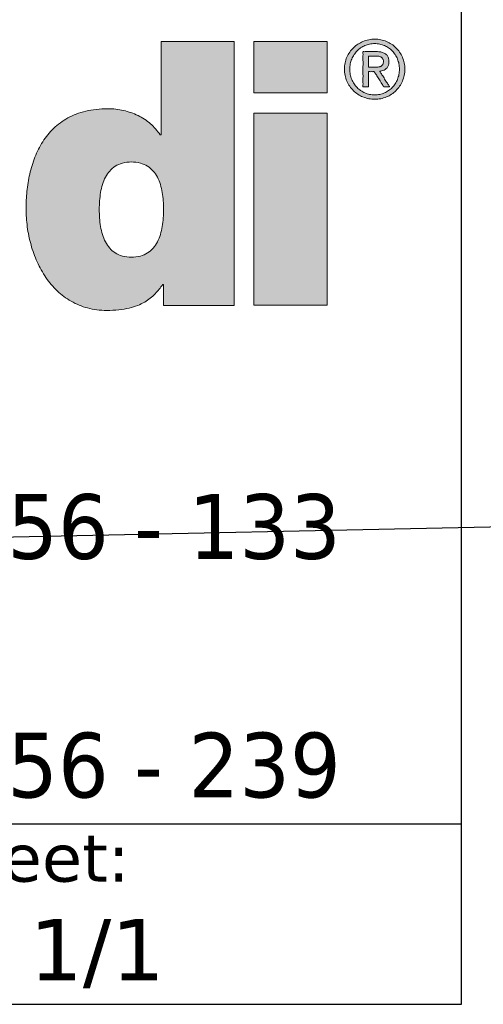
# Model space of a CAD drawing. Header units: millimetres. Extents: x -6858 to 6858, y -375 to 4365.
# Tile 3 of 97: x 2865 to 3070, y 90 to 523. Entities that reach past the tile are written whole.
import ezdxf
from ezdxf.enums import TextEntityAlignment as Align

# ---------------------------------------------------------------- set-up
doc = ezdxf.new("R2010")
doc.units = ezdxf.units.MM
doc.header["$LTSCALE"] = 15
for name, color, linetype, lineweight in [('AM_BOR', 7, 'Continuous', 25), ('Ebene 1', 7, 'Continuous', 25), ('Rahmen (ISO)', 7, 'Continuous', 70), ('Schraffur (ISO)', 7, 'Continuous', 18), ('Titel (ISO)', 7, 'Continuous', 50)]:
    doc.layers.add(name, color=color, linetype=linetype, lineweight=lineweight)
doc.styles.add('Notiztext 3.5', font='verdana.ttf')
doc.styles.add('Pfeiltext', font='verdana.ttf')
doc.styles.get("Standard").update_dxf_attribs({"font": 'verdana.ttf'})
doc.styles.add('Textstil101', font='verdana.ttf')
doc.styles.add('Textstil113', font='verdana.ttf')
doc.styles.add('Textstil114', font='verdana.ttf')
doc.styles.add('Textstil47', font='verdana.ttf')
doc.styles.add('Textstil64', font='verdana.ttf', dxfattribs={"width": 0.800000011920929})
doc.styles.add('Textstil75', font='verdana.ttf')

# ---------------------------------------------------------------- blocks, each defined once
blk = doc.blocks.new('Ränder wedi_Zeichnungsrahmen')
at = {"layer": 'Rahmen (ISO)', "color": 208, "lineweight": 18, "true_color": 0x400040}
for p, q in [((204.0000000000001, 6.000000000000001), (204, 291)), ((20, 6.000000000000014), (204.0000000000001, 6.000000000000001))]:
    blk.add_line(p, q, dxfattribs=at)
blk = doc.blocks.new('Schriftfelder wedi Standard - Inch_Zoll ohne Toleranz')
at = {"layer": 'Schraffur (ISO)'}
h = blk.add_hatch(color=256, dxfattribs=at)
edge = h.paths.add_edge_path(flags=0)
edge.add_spline(control_points=[(-14.52667125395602, 20.66840562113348), (-14.43853187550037, 20.66938654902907), (-14.27227690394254, 20.68576383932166), (-14.0504047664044, 20.78063660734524), (-13.87983190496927, 20.92884998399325), (-13.75575909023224, 21.11674646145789), (-13.66996082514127, 21.33305740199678), (-13.59673058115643, 21.65184943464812), (-13.57128099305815, 22.06815680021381), (-13.5968381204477, 22.48384239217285), (-13.67005038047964, 22.79948014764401), (-13.75586729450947, 23.01437309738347), (-13.87998048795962, 23.20126289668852), (-14.05047962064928, 23.34898454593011), (-14.27248856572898, 23.44308794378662), (-14.52655678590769, 23.47029644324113), (-14.78051758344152, 23.4431028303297), (-15.00217526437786, 23.34897697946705), (-15.17228165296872, 23.20122858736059), (-15.29599934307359, 23.01433122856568), (-15.38146609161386, 22.7994471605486), (-15.45430939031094, 22.48380037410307), (-15.47963015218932, 22.06815759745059), (-15.45441632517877, 21.65188870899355), (-15.38155514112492, 21.33309439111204), (-15.29610711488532, 21.11677442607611), (-15.17243001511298, 20.92893441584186), (-15.00225028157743, 20.78045669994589), (-14.78072906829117, 20.68654297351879), (-14.61469817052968, 20.66742594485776), (-14.52667125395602, 20.66840562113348)], knot_values=[0, 0, 0, 0, 0.0346990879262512, 0.06491375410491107, 0.0934503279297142, 0.1223786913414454, 0.1527168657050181, 0.1845959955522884, 0.2507762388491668, 0.3161622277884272, 0.3477906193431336, 0.3779607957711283, 0.4067911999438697, 0.4352832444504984, 0.4654853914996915, 0.5001835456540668, 0.5348374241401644, 0.564994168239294, 0.5934474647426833, 0.6222501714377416, 0.6524035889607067, 0.6840236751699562, 0.7494071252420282, 0.8155848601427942, 0.8474557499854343, 0.877777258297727, 0.9066780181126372, 0.935175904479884, 0.965345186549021, 1, 1, 1, 1], degree=3, periodic=0)
edge = h.paths.add_edge_path()
edge.add_line((-13.65632898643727, 26.99831171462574), (-13.65632898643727, 24.2617700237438))
edge.add_line((-13.65632898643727, 24.26177002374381), (-13.67936230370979, 24.26177002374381))
edge.add_spline(control_points=[(-13.67936230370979, 24.26177002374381), (-13.77009829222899, 24.37447881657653), (-13.9524733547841, 24.60101818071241), (-14.32946908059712, 24.83916499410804), (-14.75776874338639, 24.99128241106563), (-15.17835598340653, 25.03343257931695), (-15.55142300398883, 25.01199902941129), (-15.86132548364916, 24.95979536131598), (-16.14138031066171, 24.87410281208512), (-16.47002703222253, 24.72328041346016), (-16.8226567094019, 24.46384015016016), (-17.14492027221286, 24.06240012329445), (-17.37325773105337, 23.60366973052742), (-17.52198535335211, 23.10991670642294), (-17.60255212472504, 22.60178394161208), (-17.62968364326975, 22.08204305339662), (-17.59542235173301, 21.55477613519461), (-17.48693687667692, 21.02781905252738), (-17.30632701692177, 20.52436808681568), (-17.05094934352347, 20.06374517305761), (-16.71802033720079, 19.66581275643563), (-16.30375702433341, 19.352351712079), (-15.8955615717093, 19.18600351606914), (-15.53861113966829, 19.11703323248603), (-15.22903299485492, 19.10026254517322), (-14.90945249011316, 19.11602352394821), (-14.60285456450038, 19.16455785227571), (-14.34862435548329, 19.24219304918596), (-14.08280751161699, 19.36999560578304), (-13.82682896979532, 19.57642084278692), (-13.67542755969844, 19.77326028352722), (-13.60400329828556, 19.86612012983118)], knot_values=[0, 0, 0, 0, 0.04315465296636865, 0.08673881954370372, 0.1316451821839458, 0.178540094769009, 0.2124042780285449, 0.2435730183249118, 0.2725919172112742, 0.2999959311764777, 0.3517792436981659, 0.4022063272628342, 0.4530110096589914, 0.5045812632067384, 0.5563214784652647, 0.6070023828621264, 0.6604428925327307, 0.7143792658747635, 0.7678791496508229, 0.8203112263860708, 0.8715817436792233, 0.9224217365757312, 0.974633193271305, 1.002175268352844, 1.031199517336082, 1.067419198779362, 1.097992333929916, 1.124095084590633, 1.14686653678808, 1.186158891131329, 1.221249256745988, 1.221249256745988, 1.221249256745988, 1.221249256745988], degree=3, periodic=0)
edge.add_line((-13.60400329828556, 19.86612012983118), (-13.58155415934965, 19.86612012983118))
edge.add_line((-13.58155415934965, 19.86612012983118), (-13.58155415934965, 19.24739181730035))
edge.add_line((-13.58155415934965, 19.24739181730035), (-11.50872251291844, 19.24739181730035))
edge.add_line((-11.50872251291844, 19.24739181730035), (-11.50872251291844, 26.99831171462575))
edge.add_line((-11.50872251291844, 26.99831171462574), (-13.65632898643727, 26.99831171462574))
for points in [[(-10.93280612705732, 25.48821071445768), (-10.93280612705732, 26.99831171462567), (-8.7821118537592, 26.99831171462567), (-8.7821118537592, 25.48821071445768)], [(-10.93280612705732, 19.25673867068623), (-8.7821118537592, 19.25673867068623), (-8.7821118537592, 24.8903876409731), (-10.93280612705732, 24.8903876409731)]]:
    blk.add_hatch(color=256, dxfattribs=at).paths.add_polyline_path(points)
h = blk.add_hatch(color=256, dxfattribs=at)
edge = h.paths.add_edge_path(flags=0)
edge.add_spline(control_points=[(-8.055894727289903, 25.8855771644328), (-8.038028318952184, 25.84043056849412), (-7.993895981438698, 25.75478583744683), (-7.904684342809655, 25.6429563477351), (-7.796574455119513, 25.55063131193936), (-7.671269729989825, 25.48040685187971), (-7.530341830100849, 25.4380737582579), (-7.382397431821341, 25.42270256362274), (-7.234421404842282, 25.43855549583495), (-7.094456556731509, 25.4797680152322), (-6.97012902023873, 25.55117490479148), (-6.862710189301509, 25.64314607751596), (-6.772206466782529, 25.75401432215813), (-6.709390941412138, 25.88613500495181), (-6.66368540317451, 26.0311056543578), (-6.652708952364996, 26.18564926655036), (-6.663875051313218, 26.33943107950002), (-6.709724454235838, 26.48136252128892), (-6.772055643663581, 26.61213308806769), (-6.863084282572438, 26.72140675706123), (-6.969854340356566, 26.81317400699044), (-7.095085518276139, 26.88198706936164), (-7.234100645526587, 26.92597128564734), (-7.382402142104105, 26.93802351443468), (-7.530662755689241, 26.9264557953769), (-7.670645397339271, 26.88134752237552), (-7.79684943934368, 26.81371562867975), (-7.904284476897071, 26.72160123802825), (-7.994155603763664, 26.61135374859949), (-8.060391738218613, 26.48224254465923), (-8.103637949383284, 26.33913163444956), (-8.116928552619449, 26.18565327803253), (-8.103914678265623, 26.03141010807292), (-8.07431294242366, 25.93211811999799), (-8.055894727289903, 25.8855771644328)], knot_values=[-1, -1, -1, -1, -0.9687690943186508, -0.9385136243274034, -0.9085278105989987, -0.8778589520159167, -0.8468240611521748, -0.8145097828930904, -0.7828452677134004, -0.7516649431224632, -0.7213472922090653, -0.6913818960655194, -0.6610761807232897, -0.6300757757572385, -0.5978268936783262, -0.5638815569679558, -0.5310491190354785, -0.4992980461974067, -0.4685057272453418, -0.4384438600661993, -0.4085647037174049, -0.3784003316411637, -0.3471606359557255, -0.3155261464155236, -0.283241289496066, -0.2521467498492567, -0.2216294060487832, -0.1917297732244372, -0.1617185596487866, -0.1306941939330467, -0.09899736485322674, -0.06615266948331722, -0.03219547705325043, 0, 0, 0, 0], degree=3, periodic=0)
edge = h.paths.add_edge_path()
edge.add_spline(control_points=[(-8.200604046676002, 26.53313885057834), (-8.224460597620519, 26.47985310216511), (-8.260799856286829, 26.36602977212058), (-8.278921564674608, 26.1855510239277), (-8.261230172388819, 26.00414735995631), (-8.206566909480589, 25.83275761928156), (-8.121663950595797, 25.68096494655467), (-8.01316079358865, 25.54819263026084), (-7.879527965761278, 25.44218324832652), (-7.726605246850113, 25.36226686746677), (-7.558619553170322, 25.31179496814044), (-7.381377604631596, 25.29394571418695), (-7.204399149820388, 25.31162780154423), (-7.037186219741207, 25.36239941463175), (-6.88516449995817, 25.44167066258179), (-6.754126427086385, 25.54928113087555), (-6.644514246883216, 25.68009791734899), (-6.563182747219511, 25.83355757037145), (-6.506356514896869, 26.0038974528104), (-6.491992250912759, 26.18551048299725), (-6.506651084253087, 26.3664087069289), (-6.563454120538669, 26.53372217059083), (-6.644504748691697, 26.6858817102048), (-6.754374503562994, 26.81567839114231), (-6.885447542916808, 26.92283993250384), (-7.036953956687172, 27.00312985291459), (-7.204326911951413, 27.05463680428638), (-7.381377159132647, 27.0693670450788), (-7.558693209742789, 27.05447441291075), (-7.726833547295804, 27.0032604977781), (-7.879255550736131, 26.92233050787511), (-8.012867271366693, 26.81673562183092), (-8.121829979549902, 26.6851226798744), (-8.177185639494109, 26.58544596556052), (-8.200604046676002, 26.53313885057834)], knot_values=[0, 0, 0, 0, 0.03149805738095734, 0.06387075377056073, 0.09725502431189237, 0.129121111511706, 0.160210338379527, 0.1905798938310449, 0.2210451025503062, 0.2515724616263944, 0.2831551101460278, 0.3150974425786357, 0.3470696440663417, 0.37846551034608, 0.408835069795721, 0.4389602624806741, 0.4693765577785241, 0.5002792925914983, 0.5321687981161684, 0.5655311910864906, 0.597881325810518, 0.6294030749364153, 0.6601351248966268, 0.6904067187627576, 0.7205058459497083, 0.7509509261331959, 0.7823552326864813, 0.8143039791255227, 0.8462228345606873, 0.87781387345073, 0.9084163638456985, 0.9388557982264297, 0.9690804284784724, 1, 1, 1, 1], degree=3, periodic=0)
h = blk.add_hatch(color=256, dxfattribs=at)
edge = h.paths.add_edge_path(flags=0)
edge.add_spline(control_points=[(-7.396273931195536, 26.2414252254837), (-7.373185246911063, 26.24052977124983), (-7.327719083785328, 26.24189934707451), (-7.272499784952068, 26.24549593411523), (-7.232064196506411, 26.25484625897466), (-7.205549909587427, 26.26548548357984), (-7.181819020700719, 26.28084826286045), (-7.160619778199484, 26.2995854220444), (-7.143270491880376, 26.32279024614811), (-7.131348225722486, 26.35181926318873), (-7.126028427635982, 26.38607631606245), (-7.125099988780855, 26.42128685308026), (-7.129419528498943, 26.45365640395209), (-7.138141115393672, 26.48082374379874), (-7.15245846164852, 26.50258066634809), (-7.169169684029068, 26.52085806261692), (-7.188703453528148, 26.53597642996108), (-7.218879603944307, 26.55128113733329), (-7.262094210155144, 26.56380816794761), (-7.307785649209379, 26.56719052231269), (-7.340021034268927, 26.5693805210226), (-7.357305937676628, 26.56940269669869), (-7.371031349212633, 26.56939856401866), (-7.397004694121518, 26.56939818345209), (-7.437179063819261, 26.56942997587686), (-7.487212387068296, 26.56928029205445), (-7.526448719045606, 26.56967756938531), (-7.55155489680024, 26.56911477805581), (-7.561029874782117, 26.56983477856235), (-7.569386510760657, 26.56865544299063), (-7.563589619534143, 26.55261079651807), (-7.567571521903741, 26.53481840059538), (-7.565179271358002, 26.48957712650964), (-7.566605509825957, 26.42698102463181), (-7.566524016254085, 26.36027681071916), (-7.565838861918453, 26.31006173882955), (-7.567482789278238, 26.27879957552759), (-7.563724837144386, 26.25884835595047), (-7.569279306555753, 26.24413595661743), (-7.563054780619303, 26.24023461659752), (-7.549206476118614, 26.24341769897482), (-7.509350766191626, 26.23909445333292), (-7.459663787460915, 26.24167881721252), (-7.417389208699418, 26.24148997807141), (-7.401904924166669, 26.2413662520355), (-7.397456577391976, 26.24147109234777), (-7.396273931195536, 26.2414252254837)], knot_values=[-1, -1, -1, -1, -0.9502870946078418, -0.9021752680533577, -0.8813237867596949, -0.8612420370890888, -0.8410507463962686, -0.8207978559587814, -0.8006427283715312, -0.7792801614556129, -0.7539989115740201, -0.7264643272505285, -0.7037414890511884, -0.6839982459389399, -0.6656691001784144, -0.6481914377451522, -0.6308773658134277, -0.6128583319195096, -0.5756711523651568, -0.5350238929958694, -0.5145170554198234, -0.5061655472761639, -0.4978450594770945, -0.4849843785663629, -0.4502882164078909, -0.4113686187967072, -0.3775171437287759, -0.3653955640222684, -0.3580253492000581, -0.3562707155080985, -0.3488263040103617, -0.3332391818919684, -0.3113007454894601, -0.2555355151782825, -0.1958617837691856, -0.1690377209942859, -0.1466107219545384, -0.1303721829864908, -0.1221135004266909, -0.1208620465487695, -0.1153612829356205, -0.0936395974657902, -0.03331408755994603, -0.009566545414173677, -0.002546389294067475, 0, 0, 0, 0], degree=3, periodic=0)
edge = h.paths.add_edge_path()
edge.add_spline(control_points=[(-7.326840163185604, 26.69816923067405), (-7.330131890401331, 26.69816280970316), (-7.342420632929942, 26.69817561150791), (-7.384563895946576, 26.69819861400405), (-7.493434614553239, 26.69731609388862), (-7.60681304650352, 26.70304051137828), (-7.694803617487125, 26.69589715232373), (-7.717149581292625, 26.7016470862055), (-7.737092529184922, 26.6883599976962), (-7.717026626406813, 26.63582300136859), (-7.730690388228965, 26.56361355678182), (-7.722745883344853, 26.40279308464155), (-7.728429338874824, 26.18308593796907), (-7.724025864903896, 25.96109162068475), (-7.729048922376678, 25.80321149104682), (-7.7205537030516, 25.72597758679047), (-7.732829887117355, 25.68148629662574), (-7.721296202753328, 25.66086018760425), (-7.675723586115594, 25.67748600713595), (-7.631029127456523, 25.66245014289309), (-7.591251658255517, 25.67038796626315), (-7.563418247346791, 25.66291506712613), (-7.568284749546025, 25.68638429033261), (-7.563606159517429, 25.7284834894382), (-7.567867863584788, 25.8166624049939), (-7.564486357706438, 25.92536833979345), (-7.569792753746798, 26.0194014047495), (-7.562662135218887, 26.07460687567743), (-7.572096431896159, 26.1033304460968), (-7.551743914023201, 26.11569349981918), (-7.522069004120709, 26.10784295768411), (-7.481301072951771, 26.11218997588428), (-7.440375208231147, 26.10867223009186), (-7.410031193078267, 26.11430092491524), (-7.387058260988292, 26.10397342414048), (-7.376182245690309, 26.07444175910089), (-7.335385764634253, 26.01956302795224), (-7.279991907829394, 25.92528179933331), (-7.207504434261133, 25.81675379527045), (-7.15649626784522, 25.72832349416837), (-7.124030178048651, 25.68650555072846), (-7.115281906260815, 25.66335822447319), (-7.089394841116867, 25.66994767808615), (-7.04343031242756, 25.66278122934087), (-6.995840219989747, 25.67791413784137), (-6.950110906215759, 25.66086802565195), (-6.939307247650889, 25.67369386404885), (-6.966842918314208, 25.69298043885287), (-6.978555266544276, 25.72748086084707), (-7.0293802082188, 25.79728168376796), (-7.089774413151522, 25.89584719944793), (-7.150841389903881, 25.99288068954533), (-7.20080142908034, 26.06465105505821), (-7.213991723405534, 26.0957859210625), (-7.243885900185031, 26.12419964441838), (-7.209886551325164, 26.12627017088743), (-7.172469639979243, 26.13475093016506), (-7.106694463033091, 26.15556340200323), (-7.042542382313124, 26.19732320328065), (-6.990211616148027, 26.25857666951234), (-6.966134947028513, 26.34439973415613), (-6.963748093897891, 26.43864285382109), (-6.981807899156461, 26.53299277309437), (-7.031273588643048, 26.61072357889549), (-7.107781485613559, 26.66486792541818), (-7.209701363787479, 26.69362543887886), (-7.285316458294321, 26.69825022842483), (-7.326840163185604, 26.69816923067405)], knot_values=[0, 0, 0, 0, 0.002245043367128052, 0.008381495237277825, 0.02873655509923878, 0.07663081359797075, 0.08486263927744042, 0.0898017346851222, 0.0910234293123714, 0.1004235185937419, 0.1190949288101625, 0.1447198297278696, 0.2075587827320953, 0.2703977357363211, 0.2960226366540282, 0.3146940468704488, 0.3240941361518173, 0.3248810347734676, 0.3301582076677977, 0.3493479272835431, 0.3575035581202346, 0.36086175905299, 0.3633551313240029, 0.3701703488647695, 0.3927769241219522, 0.4207026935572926, 0.4459688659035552, 0.4551112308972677, 0.4605966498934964, 0.4626068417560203, 0.4699097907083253, 0.4802697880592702, 0.4906297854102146, 0.4979327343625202, 0.5005692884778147, 0.5070694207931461, 0.517902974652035, 0.5478429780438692, 0.5809345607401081, 0.6077229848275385, 0.6157989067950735, 0.6187535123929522, 0.6223445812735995, 0.6310657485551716, 0.65158614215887, 0.6572292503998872, 0.6576153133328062, 0.6625676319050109, 0.6724044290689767, 0.6859045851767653, 0.719010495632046, 0.7521164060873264, 0.7656165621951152, 0.7754533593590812, 0.7804056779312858, 0.783475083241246, 0.7928671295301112, 0.8107324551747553, 0.8278677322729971, 0.8451541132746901, 0.8642265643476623, 0.8873281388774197, 0.9091720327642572, 0.928704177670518, 0.9485808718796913, 0.9716797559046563, 1, 1, 1, 1], degree=3, periodic=0)
at = {"layer": 'AM_BOR', "color": 7}
for p, q in [((-4.835435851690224, -1.254491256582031), (-4.835435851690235, 53.99550874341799)), ((-130.1354355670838, 4.045508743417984), (-4.835435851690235, 4.045508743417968)), ((-188.8354355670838, -1.254491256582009), (-4.835435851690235, -1.254491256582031))]:
    blk.add_line(p, q, dxfattribs=at)
at = {"layer": 'Ebene 1', "lineweight": 5}
for p, q in [((-10.93280612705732, 25.48821071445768), (-10.93280612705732, 26.99831171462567)), ((-10.93280612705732, 26.99831171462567), (-8.7821118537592, 26.99831171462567)), ((-8.7821118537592, 26.99831171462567), (-8.7821118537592, 25.48821071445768)), ((-8.7821118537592, 25.48821071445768), (-10.93280612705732, 25.48821071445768)), ((-10.93280612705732, 19.25673867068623), (-10.93280612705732, 24.8903876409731)), ((-10.93280612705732, 24.8903876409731), (-8.7821118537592, 24.8903876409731)), ((-8.7821118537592, 24.8903876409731), (-8.7821118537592, 19.25673867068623)), ((-8.7821118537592, 19.25673867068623), (-10.93280612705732, 19.25673867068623))]:
    blk.add_line(p, q, dxfattribs=at)
for points in [[(-13.65632898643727, 26.99831171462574), (-13.65632898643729, 26.99046152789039), (-13.65632898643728, 26.96757906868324), (-13.65632898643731, 26.93066648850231), (-13.65632898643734, 26.8807259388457), (-13.65632898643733, 26.81875957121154), (-13.65632898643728, 26.74576953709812), (-13.65632898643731, 26.6627579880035), (-13.65632898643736, 26.57072707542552), (-13.65632898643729, 26.36361576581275), (-13.65632898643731, 26.13245282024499), (-13.65632898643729, 25.63004086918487), (-13.65632898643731, 25.12762891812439), (-13.65632898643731, 24.8964659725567), (-13.65632898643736, 24.68935466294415), (-13.65632898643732, 24.59732375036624), (-13.65632898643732, 24.51431220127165), (-13.65632898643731, 24.44132216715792), (-13.65632898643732, 24.37935579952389), (-13.65632898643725, 24.32941524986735), (-13.65632898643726, 24.29250266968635), (-13.65632898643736, 24.26962021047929), (-13.65632898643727, 24.26177002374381)], [(-11.50872251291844, 26.99831171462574), (-11.51488324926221, 26.99831171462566), (-11.53284114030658, 26.99831171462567), (-11.56180970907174, 26.9983117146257), (-11.60100247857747, 26.99831171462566), (-11.64963297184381, 26.9983117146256), (-11.70691471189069, 26.99831171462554), (-11.77206122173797, 26.99831171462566), (-11.84428602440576, 26.99831171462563), (-12.00682460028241, 26.99831171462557), (-12.18823862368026, 26.99831171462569), (-12.58252574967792, 26.99831171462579), (-12.97681287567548, 26.99831171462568), (-13.15822689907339, 26.99831171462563), (-13.32076547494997, 26.99831171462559), (-13.39299027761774, 26.99831171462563), (-13.45813678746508, 26.99831171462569), (-13.51541852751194, 26.99831171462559), (-13.56404902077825, 26.99831171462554), (-13.60324179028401, 26.99831171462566), (-13.63221035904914, 26.99831171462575), (-13.65016825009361, 26.99831171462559), (-13.65632898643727, 26.99831171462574)], [(-11.50872251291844, 19.24739181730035), (-11.50872251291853, 19.26962651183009), (-11.5087225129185, 19.33443828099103), (-11.50872251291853, 19.43898865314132), (-11.50872251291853, 19.58043915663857), (-11.50872251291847, 19.75595131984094), (-11.50872251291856, 19.96268667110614), (-11.50872251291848, 20.19780673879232), (-11.50872251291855, 20.45847305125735), (-11.50872251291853, 21.04509052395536), (-11.50872251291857, 21.69983131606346), (-11.50872251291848, 23.1228517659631), (-11.50872251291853, 24.5458722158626), (-11.50872251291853, 25.20061300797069), (-11.50872251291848, 25.78723048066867), (-11.50872251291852, 26.04789679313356), (-11.50872251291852, 26.28301686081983), (-11.50872251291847, 26.48975221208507), (-11.50872251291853, 26.66526437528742), (-11.50872251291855, 26.80671487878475), (-11.50872251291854, 26.911265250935), (-11.50872251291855, 26.97607702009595), (-11.50872251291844, 26.99831171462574)], [(-13.67936230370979, 24.26177002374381), (-13.96791249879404, 24.58266127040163), (-14.33211900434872, 24.82205963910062), (-14.75550486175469, 24.97173447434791), (-15.22159311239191, 25.02345512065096), (-15.55973561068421, 25.0050719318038), (-15.86683161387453, 24.95177013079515), (-16.14415481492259, 24.86632136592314), (-16.3929789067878, 24.7514972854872), (-16.81022453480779, 24.4448097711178), (-17.12875804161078, 24.05388077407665), (-17.35876897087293, 23.60088348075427), (-17.51044686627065, 23.10799107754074), (-17.59398127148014, 22.59737675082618), (-17.61956173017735, 22.09121368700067), (-17.58335978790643, 21.55803620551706), (-17.47431126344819, 21.02981120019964), (-17.29175211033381, 20.52692362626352), (-17.03501828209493, 20.06975843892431), (-16.70344573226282, 19.67870059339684), (-16.2963704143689, 19.37413504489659), (-15.81312828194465, 19.17644674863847), (-15.54273714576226, 19.12405186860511), (-15.25305528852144, 19.10602065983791), (-14.89130415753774, 19.12398316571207), (-14.58975729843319, 19.17439299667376), (-14.34054395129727, 19.25203362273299), (-14.13579335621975, 19.35168851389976), (-13.82819738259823, 19.59617497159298), (-13.60400329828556, 19.86612012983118)], [(-13.65632898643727, 24.26177002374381), (-13.65639506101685, 24.26177002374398), (-13.65658766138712, 24.26177002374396), (-13.65689835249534, 24.261770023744), (-13.65731869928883, 24.26177002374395), (-13.65784026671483, 24.26177002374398), (-13.65845461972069, 24.26177002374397), (-13.65915332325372, 24.26177002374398), (-13.65992794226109, 24.26177002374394), (-13.66167118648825, 24.26177002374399), (-13.66361687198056, 24.26177002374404), (-13.66784564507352, 24.26177002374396), (-13.67207441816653, 24.26177002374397), (-13.6740201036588, 24.26177002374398), (-13.67576334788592, 24.26177002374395), (-13.67653796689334, 24.26177002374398), (-13.67723667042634, 24.26177002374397), (-13.67785102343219, 24.26177002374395), (-13.67837259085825, 24.26177002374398), (-13.67879293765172, 24.26177002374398), (-13.67910362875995, 24.26177002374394), (-13.67929622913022, 24.26177002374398), (-13.67936230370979, 24.26177002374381)], [(-13.60400329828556, 19.86612012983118), (-13.60393889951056, 19.86612012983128), (-13.6037511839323, 19.86612012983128), (-13.60344837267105, 19.86612012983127), (-13.60303868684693, 19.86612012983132), (-13.60253034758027, 19.86612012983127), (-13.60193157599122, 19.86612012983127), (-13.6012505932, 19.86612012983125), (-13.60049562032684, 19.86612012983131), (-13.59879658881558, 19.86612012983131), (-13.59690025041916, 19.86612012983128), (-13.59277872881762, 19.86612012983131), (-13.5886572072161, 19.86612012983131), (-13.58676086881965, 19.86612012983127), (-13.58506183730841, 19.86612012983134), (-13.58430686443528, 19.86612012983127), (-13.58362588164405, 19.86612012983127), (-13.583027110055, 19.8661201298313), (-13.58251877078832, 19.86612012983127), (-13.58210908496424, 19.86612012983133), (-13.58180627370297, 19.86612012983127), (-13.58161855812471, 19.86612012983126), (-13.58155415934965, 19.86612012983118)], [(-13.58155415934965, 19.86612012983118), (-13.58155415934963, 19.86434521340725), (-13.58155415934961, 19.85917152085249), (-13.58155415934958, 19.85082563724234), (-13.58155415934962, 19.83953414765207), (-13.58155415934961, 19.82552363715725), (-13.58155415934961, 19.80902069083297), (-13.58155415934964, 19.79025189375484), (-13.58155415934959, 19.76944383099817), (-13.5815541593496, 19.722616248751), (-13.58155415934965, 19.67035062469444), (-13.58155415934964, 19.55675597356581), (-13.58155415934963, 19.4431613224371), (-13.58155415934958, 19.39089569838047), (-13.5815541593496, 19.34406811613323), (-13.58155415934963, 19.32326005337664), (-13.58155415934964, 19.30449125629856), (-13.58155415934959, 19.28798830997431), (-13.58155415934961, 19.27397779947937), (-13.58155415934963, 19.26268630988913), (-13.58155415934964, 19.25434042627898), (-13.58155415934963, 19.24916673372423), (-13.58155415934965, 19.24739181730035)], [(-13.58155415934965, 19.24739181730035), (-13.57560792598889, 19.24739181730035), (-13.55827528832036, 19.24739181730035), (-13.53031533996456, 19.24739181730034), (-13.49248717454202, 19.24739181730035), (-13.44554988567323, 19.24739181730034), (-13.39026256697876, 19.24739181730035), (-13.32738431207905, 19.24739181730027), (-13.25767421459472, 19.24739181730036), (-13.10079486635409, 19.24739181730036), (-12.92569727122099, 19.24739181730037), (-12.54513833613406, 19.24739181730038), (-12.16457940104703, 19.2473918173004), (-11.98948180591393, 19.24739181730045), (-11.83260245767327, 19.24739181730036), (-11.76289236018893, 19.24739181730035), (-11.70001410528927, 19.24739181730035), (-11.64472678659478, 19.24739181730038), (-11.59778949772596, 19.24739181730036), (-11.55996133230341, 19.24739181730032), (-11.53200138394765, 19.24739181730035), (-11.51466874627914, 19.24739181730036), (-11.50872251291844, 19.24739181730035)]]:
    blk.add_spline(points, degree=3, dxfattribs=at)
for points, knots in [([(-8.200604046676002, 26.53313885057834), (-8.177185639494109, 26.58544596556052), (-8.121829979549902, 26.6851226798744), (-8.012867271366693, 26.81673562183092), (-7.879255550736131, 26.92233050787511), (-7.726833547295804, 27.0032604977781), (-7.558693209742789, 27.05447441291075), (-7.381377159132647, 27.0693670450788), (-7.204326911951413, 27.05463680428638), (-7.036953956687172, 27.00312985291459), (-6.885447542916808, 26.92283993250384), (-6.754374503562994, 26.81567839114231), (-6.644504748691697, 26.6858817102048), (-6.563454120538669, 26.53372217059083), (-6.506651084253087, 26.3664087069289), (-6.491992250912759, 26.18551048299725), (-6.506356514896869, 26.0038974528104), (-6.563182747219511, 25.83355757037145), (-6.644514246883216, 25.68009791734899), (-6.754126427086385, 25.54928113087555), (-6.88516449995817, 25.44167066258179), (-7.037186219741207, 25.36239941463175), (-7.204399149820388, 25.31162780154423), (-7.381377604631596, 25.29394571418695), (-7.558619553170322, 25.31179496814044), (-7.726605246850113, 25.36226686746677), (-7.879527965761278, 25.44218324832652), (-8.01316079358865, 25.54819263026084), (-8.121663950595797, 25.68096494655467), (-8.206566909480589, 25.83275761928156), (-8.261230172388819, 26.00414735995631), (-8.278921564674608, 26.1855510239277), (-8.260799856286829, 26.36602977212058), (-8.224460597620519, 26.47985310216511), (-8.200604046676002, 26.53313885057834)], [0, 0, 0, 0, 0.03091957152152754, 0.06114420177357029, 0.0915836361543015, 0.12218612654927, 0.1537771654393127, 0.1856960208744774, 0.2176447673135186, 0.249049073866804, 0.2794941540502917, 0.3095932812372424, 0.3398648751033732, 0.3705969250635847, 0.402118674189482, 0.4344688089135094, 0.4678312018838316, 0.4997207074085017, 0.530623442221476, 0.5610397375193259, 0.591164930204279, 0.62153448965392, 0.6529303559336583, 0.6849025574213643, 0.7168448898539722, 0.7484275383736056, 0.7789548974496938, 0.8094201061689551, 0.839789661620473, 0.870878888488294, 0.9027449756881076, 0.9361292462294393, 0.9685019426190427, 1, 1, 1, 1]), ([(-8.055894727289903, 25.8855771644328), (-8.038028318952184, 25.84043056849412), (-7.993895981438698, 25.75478583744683), (-7.904684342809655, 25.6429563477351), (-7.796574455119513, 25.55063131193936), (-7.671269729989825, 25.48040685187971), (-7.530341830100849, 25.4380737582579), (-7.382397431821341, 25.42270256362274), (-7.234421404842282, 25.43855549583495), (-7.094456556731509, 25.4797680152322), (-6.97012902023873, 25.55117490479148), (-6.862710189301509, 25.64314607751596), (-6.772206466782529, 25.75401432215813), (-6.709390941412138, 25.88613500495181), (-6.66368540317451, 26.0311056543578), (-6.652708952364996, 26.18564926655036), (-6.663875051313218, 26.33943107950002), (-6.709724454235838, 26.48136252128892), (-6.772055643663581, 26.61213308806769), (-6.863084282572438, 26.72140675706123), (-6.969854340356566, 26.81317400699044), (-7.095085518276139, 26.88198706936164), (-7.234100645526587, 26.92597128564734), (-7.382402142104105, 26.93802351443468), (-7.530662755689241, 26.9264557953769), (-7.670645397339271, 26.88134752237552), (-7.79684943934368, 26.81371562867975), (-7.904284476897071, 26.72160123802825), (-7.994155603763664, 26.61135374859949), (-8.060391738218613, 26.48224254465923), (-8.103637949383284, 26.33913163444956), (-8.116928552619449, 26.18565327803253), (-8.103914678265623, 26.03141010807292), (-8.07431294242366, 25.93211811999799), (-8.055894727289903, 25.8855771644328)], [0, 0, 0, 0, 0.03123090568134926, 0.06148637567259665, 0.09147218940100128, 0.1221410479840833, 0.1531759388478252, 0.1854902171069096, 0.2171547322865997, 0.2483350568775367, 0.2786527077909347, 0.3086181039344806, 0.3389238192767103, 0.3699242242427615, 0.4021731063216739, 0.4361184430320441, 0.4689508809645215, 0.5007019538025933, 0.5314942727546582, 0.5615561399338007, 0.5914352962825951, 0.6215996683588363, 0.6528393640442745, 0.6844738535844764, 0.716758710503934, 0.7478532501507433, 0.7783705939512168, 0.8082702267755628, 0.8382814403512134, 0.8693058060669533, 0.9010026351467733, 0.9338473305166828, 0.9678045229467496, 1, 1, 1, 1]), ([(-7.326840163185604, 26.69816923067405), (-7.285316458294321, 26.69825022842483), (-7.209701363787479, 26.69362543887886), (-7.107781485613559, 26.66486792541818), (-7.031273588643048, 26.61072357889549), (-6.981807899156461, 26.53299277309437), (-6.963748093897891, 26.43864285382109), (-6.966134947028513, 26.34439973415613), (-6.990211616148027, 26.25857666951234), (-7.042542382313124, 26.19732320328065), (-7.106694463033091, 26.15556340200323), (-7.172469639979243, 26.13475093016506), (-7.209886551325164, 26.12627017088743), (-7.243885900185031, 26.12419964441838), (-7.213991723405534, 26.0957859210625), (-7.20080142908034, 26.06465105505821), (-7.150841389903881, 25.99288068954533), (-7.089774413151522, 25.89584719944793), (-7.0293802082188, 25.79728168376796), (-6.978555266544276, 25.72748086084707), (-6.966842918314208, 25.69298043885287), (-6.939307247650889, 25.67369386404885), (-6.950110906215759, 25.66086802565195), (-6.995840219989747, 25.67791413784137), (-7.04343031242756, 25.66278122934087), (-7.089394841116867, 25.66994767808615), (-7.115281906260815, 25.66335822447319), (-7.124030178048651, 25.68650555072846), (-7.15649626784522, 25.72832349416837), (-7.207504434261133, 25.81675379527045), (-7.279991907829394, 25.92528179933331), (-7.335385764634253, 26.01956302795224), (-7.376182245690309, 26.07444175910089), (-7.387058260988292, 26.10397342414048), (-7.410031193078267, 26.11430092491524), (-7.440375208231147, 26.10867223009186), (-7.481301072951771, 26.11218997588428), (-7.522069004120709, 26.10784295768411), (-7.551743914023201, 26.11569349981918), (-7.572096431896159, 26.1033304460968), (-7.562662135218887, 26.07460687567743), (-7.569792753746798, 26.0194014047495), (-7.564486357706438, 25.92536833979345), (-7.567867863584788, 25.8166624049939), (-7.563606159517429, 25.7284834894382), (-7.568284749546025, 25.68638429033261), (-7.563418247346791, 25.66291506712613), (-7.591251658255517, 25.67038796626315), (-7.631029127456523, 25.66245014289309), (-7.675723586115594, 25.67748600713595), (-7.721296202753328, 25.66086018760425), (-7.732829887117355, 25.68148629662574), (-7.7205537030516, 25.72597758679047), (-7.729048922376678, 25.80321149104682), (-7.724025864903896, 25.96109162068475), (-7.728429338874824, 26.18308593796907), (-7.722745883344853, 26.40279308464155), (-7.730690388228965, 26.56361355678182), (-7.717026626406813, 26.63582300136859), (-7.737092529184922, 26.6883599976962), (-7.717149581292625, 26.7016470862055), (-7.694803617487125, 26.69589715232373), (-7.60681304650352, 26.70304051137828), (-7.493434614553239, 26.69731609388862), (-7.384563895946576, 26.69819861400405), (-7.342420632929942, 26.69817561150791), (-7.330131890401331, 26.69816280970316), (-7.326840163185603, 26.69816923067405)], [0, 0, 0, 0, 0.0283202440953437, 0.0514191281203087, 0.07129582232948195, 0.09082796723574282, 0.1126718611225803, 0.1357734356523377, 0.1548458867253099, 0.1721322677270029, 0.1892675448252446, 0.2071328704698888, 0.216524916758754, 0.2195943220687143, 0.2245466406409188, 0.2343834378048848, 0.2478835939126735, 0.2809895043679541, 0.3140954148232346, 0.3275955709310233, 0.3374323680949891, 0.3423846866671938, 0.3427707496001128, 0.34841385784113, 0.3689342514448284, 0.3776554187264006, 0.3812464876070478, 0.3842010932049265, 0.3922770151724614, 0.4190654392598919, 0.4521570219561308, 0.4820970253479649, 0.4929305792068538, 0.4994307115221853, 0.5020672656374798, 0.5093702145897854, 0.5197302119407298, 0.5300902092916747, 0.5373931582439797, 0.5394033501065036, 0.5448887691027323, 0.5540311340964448, 0.5792973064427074, 0.6072230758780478, 0.6298296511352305, 0.6366448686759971, 0.63913824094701, 0.6424964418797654, 0.6506520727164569, 0.6698417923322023, 0.6751189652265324, 0.6759058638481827, 0.6853059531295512, 0.7039773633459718, 0.7296022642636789, 0.7924412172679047, 0.8552801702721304, 0.8809050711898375, 0.8995764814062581, 0.9089765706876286, 0.9101982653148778, 0.9151373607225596, 0.9233691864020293, 0.9712634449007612, 0.9916185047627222, 0.997754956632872, 1, 1, 1, 1]), ([(-7.396273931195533, 26.2414252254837), (-7.373185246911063, 26.24052977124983), (-7.327719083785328, 26.24189934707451), (-7.272499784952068, 26.24549593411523), (-7.232064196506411, 26.25484625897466), (-7.205549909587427, 26.26548548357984), (-7.181819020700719, 26.28084826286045), (-7.160619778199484, 26.2995854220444), (-7.143270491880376, 26.32279024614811), (-7.131348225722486, 26.35181926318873), (-7.126028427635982, 26.38607631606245), (-7.125099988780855, 26.42128685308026), (-7.129419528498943, 26.45365640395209), (-7.138141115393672, 26.48082374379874), (-7.15245846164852, 26.50258066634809), (-7.169169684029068, 26.52085806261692), (-7.188703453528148, 26.53597642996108), (-7.218879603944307, 26.55128113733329), (-7.262094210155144, 26.56380816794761), (-7.307785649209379, 26.56719052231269), (-7.340021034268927, 26.5693805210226), (-7.357305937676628, 26.56940269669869), (-7.371031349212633, 26.56939856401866), (-7.397004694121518, 26.56939818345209), (-7.437179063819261, 26.56942997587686), (-7.487212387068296, 26.56928029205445), (-7.526448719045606, 26.56967756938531), (-7.55155489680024, 26.56911477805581), (-7.561029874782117, 26.56983477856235), (-7.569386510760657, 26.56865544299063), (-7.563589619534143, 26.55261079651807), (-7.567571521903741, 26.53481840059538), (-7.565179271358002, 26.48957712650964), (-7.566605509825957, 26.42698102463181), (-7.566524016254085, 26.36027681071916), (-7.565838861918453, 26.31006173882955), (-7.567482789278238, 26.27879957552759), (-7.563724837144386, 26.25884835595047), (-7.569279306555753, 26.24413595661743), (-7.563054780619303, 26.24023461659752), (-7.549206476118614, 26.24341769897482), (-7.509350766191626, 26.23909445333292), (-7.459663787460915, 26.24167881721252), (-7.417389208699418, 26.24148997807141), (-7.401904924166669, 26.2413662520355), (-7.397456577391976, 26.24147109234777), (-7.396273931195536, 26.2414252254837)], [0, 0, 0, 0, 0.04971290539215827, 0.09782473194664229, 0.1186762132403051, 0.1387579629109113, 0.1589492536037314, 0.1792021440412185, 0.1993572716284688, 0.2207198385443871, 0.2460010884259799, 0.2735356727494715, 0.2962585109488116, 0.3160017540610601, 0.3343308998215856, 0.3518085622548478, 0.3691226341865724, 0.3871416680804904, 0.4243288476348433, 0.4649761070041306, 0.4854829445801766, 0.4938344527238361, 0.5021549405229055, 0.5150156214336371, 0.5497117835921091, 0.5886313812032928, 0.6224828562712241, 0.6346044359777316, 0.6419746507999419, 0.6437292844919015, 0.6511736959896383, 0.6667608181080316, 0.6886992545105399, 0.7444644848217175, 0.8041382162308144, 0.8309622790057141, 0.8533892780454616, 0.8696278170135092, 0.8778864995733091, 0.8791379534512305, 0.8846387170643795, 0.9063604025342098, 0.966685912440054, 0.9904334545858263, 0.9974536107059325, 1, 1, 1, 1]), ([(-14.52667125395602, 20.66840562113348), (-14.61469817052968, 20.66742594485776), (-14.78072906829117, 20.68654297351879), (-15.00225028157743, 20.78045669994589), (-15.17243001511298, 20.92893441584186), (-15.29610711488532, 21.11677442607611), (-15.38155514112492, 21.33309439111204), (-15.45441632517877, 21.65188870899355), (-15.47963015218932, 22.06815759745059), (-15.45430939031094, 22.48380037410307), (-15.38146609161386, 22.7994471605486), (-15.29599934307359, 23.01433122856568), (-15.17228165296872, 23.20122858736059), (-15.00217526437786, 23.34897697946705), (-14.78051758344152, 23.4431028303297), (-14.52655678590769, 23.47029644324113), (-14.27248856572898, 23.44308794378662), (-14.05047962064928, 23.34898454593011), (-13.87998048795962, 23.20126289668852), (-13.75586729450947, 23.01437309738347), (-13.67005038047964, 22.79948014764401), (-13.5968381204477, 22.48384239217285), (-13.57128099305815, 22.06815680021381), (-13.59673058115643, 21.65184943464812), (-13.66996082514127, 21.33305740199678), (-13.75575909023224, 21.11674646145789), (-13.87983190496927, 20.92884998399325), (-14.0504047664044, 20.78063660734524), (-14.27227690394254, 20.68576383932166), (-14.43853187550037, 20.66938654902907), (-14.52667125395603, 20.66840562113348)], [0, 0, 0, 0, 0.03465481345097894, 0.06482409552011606, 0.09332198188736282, 0.1222227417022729, 0.1525442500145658, 0.1844151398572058, 0.2505928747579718, 0.3159763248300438, 0.3475964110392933, 0.3777498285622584, 0.4065525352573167, 0.4350058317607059, 0.4651625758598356, 0.4998164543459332, 0.5345146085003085, 0.5647167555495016, 0.5932088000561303, 0.6220392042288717, 0.6522093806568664, 0.6838377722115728, 0.7492237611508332, 0.8154040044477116, 0.8472831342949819, 0.8776213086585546, 0.9065496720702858, 0.9350862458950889, 0.9653009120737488, 1, 1, 1, 1])]:
    blk.add_open_spline(points, degree=3, knots=knots, dxfattribs=at)
at = {"layer": 'AM_BOR', "color": 7}
for tag, p, height, style in [('Zeichnungsnummer_001', (-173.2383905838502, 49.43305073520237), 3.00000011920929, 'Textstil75'), ('Artikelnummer_001', (-145.0642880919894, 44.44539506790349), 2.487309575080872, 'Textstil101')]:
    blk.add_attdef(tag, p, '', height=height, dxfattribs=dict(at, style=style))
blk.add_attdef('TITEL_001', (-78.97035839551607, 45.86528712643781), '', height=2.5, dxfattribs=at)
at = {"layer": 'AM_BOR', "color": 7, "style": 'Textstil101'}
blk.add_attdef('PROJEKT', text='', height=2.487309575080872, dxfattribs=at).set_placement((-144.8354355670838, 41.98281831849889), align=Align.TOP_LEFT)
at = {"layer": 'AM_BOR', "color": 7, "style": 'Textstil64', "width": 0.8}
for tag, p in [('ERSTELLUNGSDATUM_001', (-115.1472556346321, 28.69550873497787)), ('KONSTRUKTEUR_001', (-94.00716185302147, 28.67133143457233)), ('ERSTELLUNGSDATUM_001', (-115.3460467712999, 23.55467596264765)), ('KONSTRUKTEUR_001', (-94.00716185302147, 23.37133143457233))]:
    blk.add_attdef(tag, p, '', height=2.000000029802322, dxfattribs=at)
at = {"layer": 'AM_BOR', "color": 7, "style": 'Textstil64', "width": 0.7999999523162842}
for tag, p in [('KONTROLLDATUM', (-108.7354355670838, 19.09550874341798)), ('KONTROLLIERT_VON', (-92.73543585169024, 19.09550874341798))]:
    blk.add_attdef(tag, text='', height=2.000000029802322, dxfattribs=at).set_placement(p, align=Align.MIDDLE_CENTER)
at = {"layer": 'Titel (ISO)', "color": 179, "true_color": 0x262659, "char_height": 1.899999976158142, "attachment_point": 4, "style": 'Pfeiltext'}
for s, insert, width in [('\\fVerdana|b0|i0;\\W0.90;\\H1.9000;Fax +49 2572 / 156 - 133', (-38.53543585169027, 12.64550874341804), 97.2876407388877), ('\\fVerdana|b0|i0;\\W0.90;\\H1.9000;Fax +49 2572 / 156 - 239', (-38.53543585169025, 5.645508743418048), 97.28764073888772)]:
    blk.add_mtext(s, dxfattribs=dict(at, insert=insert, width=width))
at = {"layer": 'Titel (ISO)', "style": 'Notiztext 3.5'}
for s, insert, char_height, attachment_point in [('\\fVerdana|b0|i0;\\H1.4000;Blatt/sheet:', (-25.73543585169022, 3.745508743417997), 1.400000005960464, 1), ('\\fVerdana|b0|i0;\\H1.8000;1/1 ', (-15.53543585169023, 1.245508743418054), 1.800000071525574, 2)]:
    blk.add_mtext(s, dxfattribs=dict(at, insert=insert, char_height=char_height, attachment_point=attachment_point))
at = {"layer": 'Titel (ISO)', "color": 7, "style": 'Pfeiltext'}
blk.add_attdef('BESCHREIBUNG_001', (-70.66377724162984, 40.38459537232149), '', height=2.000000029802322, dxfattribs=at)
at = {"layer": 'Titel (ISO)'}
for tag, p, height, style in [('Anfänglicher_Ansichtsmaßstab_001', (-64.5021920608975, 33.83711386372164), 2.5, 'Textstil47'), ('REVISIONSNUMMER_001', (-74.87694023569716, -0.5444913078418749), 1.790000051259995, 'Textstil114'), ('STATUS_001', (-52.63301829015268, -0.6250352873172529), 1.790000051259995, 'Textstil114')]:
    blk.add_attdef(tag, p, '', height=height, dxfattribs=dict(at, style=style))
at = {"layer": 'Titel (ISO)', "style": 'Textstil47'}
blk.add_attdef('<MASSE3;>', text='', height=2.5, dxfattribs=at).set_placement((-26.83543585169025, 36.34550874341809), align=Align.TOP_LEFT)
at = {"layer": 'Titel (ISO)', "style": 'Textstil113'}
for tag, p in [('MATERIAL', (-159.8354355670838, 35.345508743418)), ('FIRMA', (-159.8354355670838, 24.74550874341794)), ('Bauvorhaben', (-159.8354355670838, 19.44550874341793))]:
    blk.add_attdef(tag, text='', height=1.889999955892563, dxfattribs=at).set_placement(p, align=Align.TOP_CENTER)

msp = doc.modelspace()

# ---------------------------------------------------------------- linework, layer by layer
msp.add_line((6667.499999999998, 374.9999999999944), (-4114.500000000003, 150.1095042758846))

# ---------------------------------------------------------------- block references
at = {"xscale": 15, "yscale": 15, "zscale": 15}
for name, p in [('Ränder wedi_Zeichnungsrahmen', (0, 0)), ('Schriftfelder wedi Standard - Inch_Zoll ohne Toleranz', (3132.531537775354, 108.8173688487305))]:
    msp.add_blockref(name, p, dxfattribs=at)

doc.saveas('drawing.dxf')
